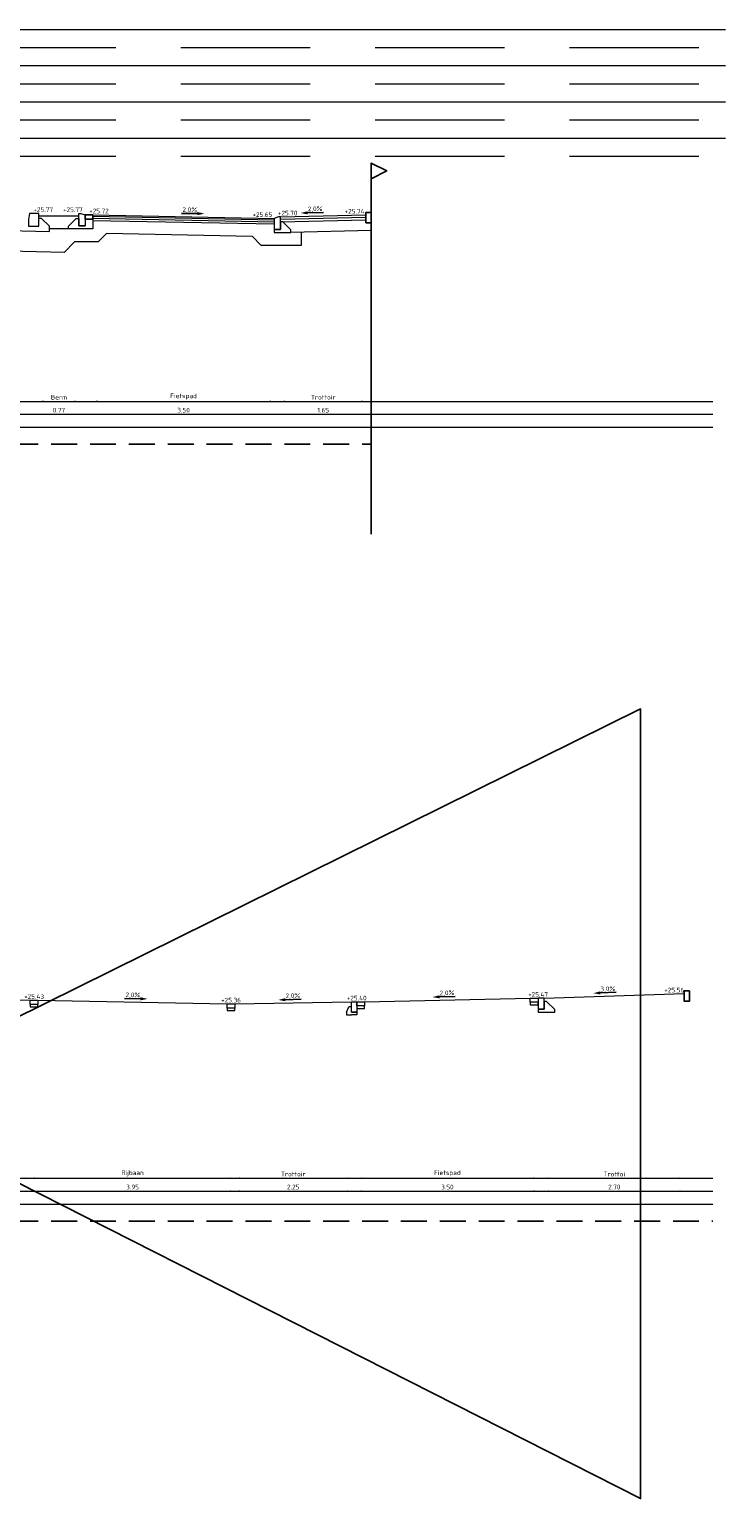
# Model space of a CAD drawing. Header units: metres. Extents: x 196651 to 397723, y 354703 to 710691.
# Tile 225 of 256: x 198861 to 198874, y 355280 to 355308. Entities that reach past the tile are written whole.
import ezdxf
from ezdxf.enums import TextEntityAlignment as Align

# ---------------------------------------------------------------- set-up
doc = ezdxf.new("R2010")
doc.units = ezdxf.units.M
doc.header["$MEASUREMENT"] = 0
doc.linetypes.add('DASHED', pattern=[0.75, 0.5, -0.25])
doc.linetypes.add('DASHED2', pattern=[0.375, 0.25, -0.125])
doc.layers.add('X-XX-AL-AANPIJLING-M', color=7, linetype='Continuous', lineweight=18)
doc.layers.add('X-XX-XX-DETAIL1-G', color=1, linetype='Continuous', lineweight=18)
doc.layers.add('X-XX-AL-DETAIL-AFSTANDSLIJNEN-G', color=2, linetype='Continuous', lineweight=5, plot=False)
doc.layers.add('X-XX-AL-HULPLIJNEN', color=4, linetype='Continuous', lineweight=25, plot=False)
for name, color, linetype in [('X-XX-NIEUW-DETAIL-M', 7, 'Continuous'), ('X-XX-NIEUW-DETAIL-S', 1, 'Continuous'), ('X-XX-NIEUW-DETAIL-T', 3, 'Continuous')]:
    doc.layers.add(name, color=color, linetype=linetype)
doc.styles.add('NLCS-ISO', font='NLCS-ISO.ttf')
doc.styles.add('NLCS-ISO-T18', font='NLCS-ISO.ttf')
doc.dimstyles.new('Jens 1_50 - standaard', dxfattribs={"dimscale": 0.05, "dimtxt": 1.8, "dimasz": 1.8, "dimexe": 2, "dimexo": 2, "dimgap": 0.7, "dimtad": 1, "dimzin": 0, "dimdsep": 46, "dimtxsty": 'NLCS-ISO', "dimcen": 2.5, "dimdle": 2, "dimse1": 1, "dimse2": 1, "dimclrd": 256, "dimclre": 256, "dimclrt": 256, "dimadec": 1, "dimazin": 0, "dimtfac": 1, "dimtdec": 3, "dimtofl": 0, "dimtmove": 1, "dimatfit": 0, "dimfxl": 2, "dimfxlon": 1, "dimtfillclr": 254, "dimtolj": 1, "dimtzin": 0, "dimlwd": 18, "dimlwe": 18, "dimarcsym": 0})

# ---------------------------------------------------------------- blocks, each defined once
blk = doc.blocks.new('*U178')
at = {"color": 6, "flags": 128}
blk.add_lwpolyline([(0, 0.7), (0.3, 0.85), (0, 1), (0, 0)], dxfattribs=at)
blk = doc.blocks.new('*U271')
blk.add_hatch(color=5).paths.add_polyline_path([(0.151, 0.032), (0.152, 0.092), (0.289, 0.059)])
at = {"color": 5, "flags": 128}
blk.add_lwpolyline([(0.152, 0.062), (-0.153, 0.068)], dxfattribs=at)
at = {"insert": (0.008, 0.184), "char_height": 0.09, "width": 1.31081, "attachment_point": 2, "rotation": 358.8542, "style": 'NLCS-ISO-T18'}
blk.add_mtext('2,0%', dxfattribs=at)
blk = doc.blocks.new('*U182')
blk.add_hatch(color=5).paths.add_polyline_path([(-0.151, 0.032), (-0.152, 0.092), (-0.289, 0.059)])
at = {"color": 5, "flags": 128}
blk.add_lwpolyline([(-0.152, 0.062), (0.153, 0.068)], dxfattribs=at)
at = {"insert": (-0.008, 0.184), "char_height": 0.09, "width": 1.31081, "attachment_point": 2, "rotation": 1.1458, "style": 'NLCS-ISO-T18'}
blk.add_mtext('2,0%', dxfattribs=at)
blk = doc.blocks.new('*D1704')
at = {"layer": 'Defpoints', "color": 0, "transparency": 16777216}
for p in [(198860.779, 355304.285), (198861.549, 355304.285), (198861.549, 355300.745)]:
    blk.add_point(p, dxfattribs=at)
at = {"layer": 'X-XX-AL-AANPIJLING-M', "linetype": 'Continuous', "lineweight": 18, "transparency": 16777216}
blk.add_line((198860.869, 355300.745), (198861.459, 355300.745), dxfattribs=at)
at = {"layer": 'X-XX-AL-AANPIJLING-M', "transparency": 16777216}
for points in [[(198860.869, 355300.76), (198860.869, 355300.73), (198860.779, 355300.745)], [(198861.459, 355300.76), (198861.459, 355300.73), (198861.549, 355300.745)]]:
    blk.add_solid(points, dxfattribs=at)
at = {"layer": 'X-XX-AL-AANPIJLING-M', "transparency": 16777216, "insert": (198861.164, 355300.825), "char_height": 0.09, "attachment_point": 5, "style": 'NLCS-ISO'}
blk.add_mtext('\\A1;0.77', dxfattribs=at)
blk = doc.blocks.new('*D1705')
at = {"layer": 'Defpoints', "color": 0, "transparency": 16777216}
for p in [(198861.819, 355304.255), (198865.319, 355304.325), (198865.319, 355300.745)]:
    blk.add_point(p, dxfattribs=at)
at = {"layer": 'X-XX-AL-AANPIJLING-M', "linetype": 'Continuous', "lineweight": 18, "transparency": 16777216}
blk.add_line((198861.909, 355300.745), (198865.229, 355300.745), dxfattribs=at)
at = {"layer": 'X-XX-AL-AANPIJLING-M', "transparency": 16777216}
for points in [[(198861.909, 355300.76), (198861.909, 355300.73), (198861.819, 355300.745)], [(198865.229, 355300.76), (198865.229, 355300.73), (198865.319, 355300.745)]]:
    blk.add_solid(points, dxfattribs=at)
at = {"layer": 'X-XX-AL-AANPIJLING-M', "transparency": 16777216, "insert": (198863.569, 355300.825), "char_height": 0.09, "attachment_point": 5, "style": 'NLCS-ISO'}
blk.add_mtext('\\A1;3.50', dxfattribs=at)
blk = doc.blocks.new('*D1706')
at = {"layer": 'Defpoints', "color": 0, "transparency": 16777216}
for p in [(198865.439, 355304.355), (198867.089, 355304.395), (198867.089, 355300.745)]:
    blk.add_point(p, dxfattribs=at)
at = {"layer": 'X-XX-AL-AANPIJLING-M', "linetype": 'Continuous', "lineweight": 18, "transparency": 16777216}
blk.add_line((198865.529, 355300.745), (198866.999, 355300.745), dxfattribs=at)
at = {"layer": 'X-XX-AL-AANPIJLING-M', "transparency": 16777216}
for points in [[(198865.529, 355300.76), (198865.529, 355300.73), (198865.439, 355300.745)], [(198866.999, 355300.76), (198866.999, 355300.73), (198867.089, 355300.745)]]:
    blk.add_solid(points, dxfattribs=at)
at = {"layer": 'X-XX-AL-AANPIJLING-M', "transparency": 16777216, "insert": (198866.264, 355300.825), "char_height": 0.09, "attachment_point": 5, "style": 'NLCS-ISO'}
blk.add_mtext('\\A1;1.65', dxfattribs=at)
blk = doc.blocks.new('*D1715')
at = {"layer": 'Defpoints', "color": 0, "transparency": 16777216}
for p in [(198860.779, 355304.535), (198861.549, 355304.535), (198861.549, 355300.995)]:
    blk.add_point(p, dxfattribs=at)
at = {"layer": 'X-XX-AL-AANPIJLING-M', "linetype": 'Continuous', "lineweight": 18, "transparency": 16777216}
blk.add_line((198860.869, 355300.995), (198861.459, 355300.995), dxfattribs=at)
at = {"layer": 'X-XX-AL-AANPIJLING-M', "transparency": 16777216}
for points in [[(198860.869, 355301.01), (198860.869, 355300.98), (198860.779, 355300.995)], [(198861.459, 355301.01), (198861.459, 355300.98), (198861.549, 355300.995)]]:
    blk.add_solid(points, dxfattribs=at)
at = {"layer": 'X-XX-AL-AANPIJLING-M', "transparency": 16777216, "insert": (198861.164, 355301.075), "char_height": 0.09, "attachment_point": 5, "style": 'NLCS-ISO'}
blk.add_mtext('\\A1;Berm', dxfattribs=at)
blk = doc.blocks.new('*D1716')
at = {"layer": 'Defpoints', "color": 0, "transparency": 16777216}
for p in [(198861.819, 355304.505), (198865.319, 355304.575), (198865.319, 355300.995)]:
    blk.add_point(p, dxfattribs=at)
at = {"layer": 'X-XX-AL-AANPIJLING-M', "linetype": 'Continuous', "lineweight": 18, "transparency": 16777216}
blk.add_line((198861.909, 355300.995), (198865.229, 355300.995), dxfattribs=at)
at = {"layer": 'X-XX-AL-AANPIJLING-M', "transparency": 16777216}
for points in [[(198861.909, 355301.01), (198861.909, 355300.98), (198861.819, 355300.995)], [(198865.229, 355301.01), (198865.229, 355300.98), (198865.319, 355300.995)]]:
    blk.add_solid(points, dxfattribs=at)
at = {"layer": 'X-XX-AL-AANPIJLING-M', "transparency": 16777216, "insert": (198863.569, 355301.088), "char_height": 0.09, "attachment_point": 5, "style": 'NLCS-ISO'}
blk.add_mtext('\\A1;Fietspad', dxfattribs=at)
blk = doc.blocks.new('*D1717')
at = {"layer": 'Defpoints', "color": 0, "transparency": 16777216}
for p in [(198867.089, 355304.645), (198865.439, 355304.605), (198867.089, 355300.995)]:
    blk.add_point(p, dxfattribs=at)
at = {"layer": 'X-XX-AL-AANPIJLING-M', "linetype": 'Continuous', "lineweight": 18, "transparency": 16777216}
blk.add_line((198865.529, 355300.995), (198866.999, 355300.995), dxfattribs=at)
at = {"layer": 'X-XX-AL-AANPIJLING-M', "transparency": 16777216}
for points in [[(198865.529, 355301.01), (198865.529, 355300.98), (198865.439, 355300.995)], [(198866.999, 355301.01), (198866.999, 355300.98), (198867.089, 355300.995)]]:
    blk.add_solid(points, dxfattribs=at)
at = {"layer": 'X-XX-AL-AANPIJLING-M', "transparency": 16777216, "insert": (198866.264, 355301.075), "char_height": 0.09, "attachment_point": 5, "style": 'NLCS-ISO'}
blk.add_mtext('\\A1;Trottoir', dxfattribs=at)
blk = doc.blocks.new('*U112')
blk.add_lwpolyline([(0.1, 0), (0, 0), (0, -0.2), (0.1, -0.2), (0.1, 0)], close=True)
blk = doc.blocks.new('JENS-DETAIL-GOOTTEGEL')
for points in [[(0, 0), (0.15, 0), (0.15, -0.08), (0, -0.08)], [(0, -0.08), (0, -0.13), (0.15, -0.13), (0.15, -0.08)]]:
    blk.add_lwpolyline(points, close=True)
blk = doc.blocks.new('*U175')
blk.add_lwpolyline([(0.1, 0), (0, 0), (0, -0.2), (0.1, -0.2), (0.1, 0)], close=True)
for points in [[(0.1, -0.2), (0, -0.2), (0, -0.25), (0.1, -0.25)], [(0.1, -0.2), (0.1, -0.1), (0.15, -0.1)], [(0.2, -0.25), (0.1, -0.25)]]:
    blk.add_lwpolyline(points)
at = {"flags": 128}
for points in [[(0.2, -0.2), (0.15, -0.1)], [(0.2, -0.2), (0.2, -0.25)]]:
    blk.add_lwpolyline(points, dxfattribs=at)
blk = doc.blocks.new('*U180')
blk.add_hatch(color=5).paths.add_polyline_path([(0.151, 0.032), (0.152, 0.092), (0.289, 0.059)])
at = {"color": 5, "flags": 128}
blk.add_lwpolyline([(0.152, 0.062), (-0.153, 0.068)], dxfattribs=at)
at = {"insert": (0.008, 0.184), "char_height": 0.09, "width": 1.31081, "attachment_point": 2, "rotation": 358.8542, "style": 'NLCS-ISO-T18'}
blk.add_mtext('2,0%', dxfattribs=at)
blk = doc.blocks.new('*U1969')
blk.add_hatch(color=5).paths.add_polyline_path([(-0.151, 0.029), (-0.153, 0.089), (-0.289, 0.055)])
at = {"color": 5, "flags": 128}
blk.add_lwpolyline([(-0.152, 0.059), (0.153, 0.068)], dxfattribs=at)
at = {"insert": (-0.009, 0.182), "char_height": 0.09, "width": 1.31081, "attachment_point": 2, "rotation": 1.7184, "style": 'NLCS-ISO-T18'}
blk.add_mtext('3,0%', dxfattribs=at)
blk = doc.blocks.new('*D1974')
at = {"layer": 'Defpoints', "color": 0, "transparency": 16777216}
for p in [(198856.46, 355289.431), (198860.61, 355289.431), (198860.61, 355285.995)]:
    blk.add_point(p, dxfattribs=at)
at = {"layer": 'X-XX-AL-AANPIJLING-M', "linetype": 'Continuous', "lineweight": 18, "transparency": 16777216}
blk.add_line((198856.55, 355285.995), (198860.52, 355285.995), dxfattribs=at)
at = {"layer": 'X-XX-AL-AANPIJLING-M', "transparency": 16777216}
for points in [[(198856.55, 355286.01), (198856.55, 355285.98), (198856.46, 355285.995)], [(198860.52, 355286.01), (198860.52, 355285.98), (198860.61, 355285.995)]]:
    blk.add_solid(points, dxfattribs=at)
at = {"layer": 'X-XX-AL-AANPIJLING-M', "transparency": 16777216, "insert": (198858.535, 355286.075), "char_height": 0.09, "attachment_point": 5, "style": 'NLCS-ISO'}
blk.add_mtext('\\A1;Trottoir', dxfattribs=at)
blk = doc.blocks.new('*D1975')
at = {"layer": 'Defpoints', "color": 0, "transparency": 16777216}
for p in [(198860.61, 355289.431), (198864.56, 355289.361), (198864.56, 355285.995)]:
    blk.add_point(p, dxfattribs=at)
at = {"layer": 'X-XX-AL-AANPIJLING-M', "linetype": 'Continuous', "lineweight": 18, "transparency": 16777216}
blk.add_line((198860.7, 355285.995), (198864.47, 355285.995), dxfattribs=at)
at = {"layer": 'X-XX-AL-AANPIJLING-M', "transparency": 16777216}
for points in [[(198860.7, 355286.01), (198860.7, 355285.98), (198860.61, 355285.995)], [(198864.47, 355286.01), (198864.47, 355285.98), (198864.56, 355285.995)]]:
    blk.add_solid(points, dxfattribs=at)
at = {"layer": 'X-XX-AL-AANPIJLING-M', "transparency": 16777216, "insert": (198862.585, 355286.088), "char_height": 0.09, "attachment_point": 5, "style": 'NLCS-ISO'}
blk.add_mtext('\\A1;Rijbaan', dxfattribs=at)
blk = doc.blocks.new('*D1976')
at = {"layer": 'Defpoints', "color": 0, "transparency": 16777216}
for p in [(198864.56, 355289.361), (198866.81, 355289.401), (198866.81, 355285.995)]:
    blk.add_point(p, dxfattribs=at)
at = {"layer": 'X-XX-AL-AANPIJLING-M', "linetype": 'Continuous', "lineweight": 18, "transparency": 16777216}
blk.add_line((198864.65, 355285.995), (198866.72, 355285.995), dxfattribs=at)
at = {"layer": 'X-XX-AL-AANPIJLING-M', "transparency": 16777216}
for points in [[(198864.65, 355286.01), (198864.65, 355285.98), (198864.56, 355285.995)], [(198866.72, 355286.01), (198866.72, 355285.98), (198866.81, 355285.995)]]:
    blk.add_solid(points, dxfattribs=at)
at = {"layer": 'X-XX-AL-AANPIJLING-M', "transparency": 16777216, "insert": (198865.685, 355286.075), "char_height": 0.09, "attachment_point": 5, "style": 'NLCS-ISO'}
blk.add_mtext('\\A1;Trottoir', dxfattribs=at)
blk = doc.blocks.new('*D1977')
at = {"layer": 'Defpoints', "color": 0, "transparency": 16777216}
for p in [(198866.91, 355289.401), (198870.41, 355289.471), (198870.41, 355285.995)]:
    blk.add_point(p, dxfattribs=at)
at = {"layer": 'X-XX-AL-AANPIJLING-M', "linetype": 'Continuous', "lineweight": 18, "transparency": 16777216}
blk.add_line((198867, 355285.995), (198870.32, 355285.995), dxfattribs=at)
at = {"layer": 'X-XX-AL-AANPIJLING-M', "transparency": 16777216}
for points in [[(198867, 355286.01), (198867, 355285.98), (198866.91, 355285.995)], [(198870.32, 355286.01), (198870.32, 355285.98), (198870.41, 355285.995)]]:
    blk.add_solid(points, dxfattribs=at)
at = {"layer": 'X-XX-AL-AANPIJLING-M', "transparency": 16777216, "insert": (198868.66, 355286.088), "char_height": 0.09, "attachment_point": 5, "style": 'NLCS-ISO'}
blk.add_mtext('\\A1;Fietspad', dxfattribs=at)
blk = doc.blocks.new('*D1978')
at = {"layer": 'Defpoints', "color": 0, "transparency": 16777216}
for p in [(198873.23, 355289.611), (198870.53, 355289.471), (198873.23, 355285.995)]:
    blk.add_point(p, dxfattribs=at)
at = {"layer": 'X-XX-AL-AANPIJLING-M', "linetype": 'Continuous', "lineweight": 18, "transparency": 16777216}
blk.add_line((198870.62, 355285.995), (198873.14, 355285.995), dxfattribs=at)
at = {"layer": 'X-XX-AL-AANPIJLING-M', "transparency": 16777216}
for points in [[(198870.62, 355286.01), (198870.62, 355285.98), (198870.53, 355285.995)], [(198873.14, 355286.01), (198873.14, 355285.98), (198873.23, 355285.995)]]:
    blk.add_solid(points, dxfattribs=at)
at = {"layer": 'X-XX-AL-AANPIJLING-M', "transparency": 16777216, "insert": (198871.88, 355286.075), "char_height": 0.09, "attachment_point": 5, "style": 'NLCS-ISO'}
blk.add_mtext('\\A1;Trottoi', dxfattribs=at)
blk = doc.blocks.new('*D1984')
at = {"layer": 'Defpoints', "color": 0, "transparency": 16777216}
for p in [(198856.46, 355289.181), (198860.61, 355289.181), (198860.61, 355285.745)]:
    blk.add_point(p, dxfattribs=at)
at = {"layer": 'X-XX-AL-AANPIJLING-M', "linetype": 'Continuous', "lineweight": 18, "transparency": 16777216}
blk.add_line((198856.55, 355285.745), (198860.52, 355285.745), dxfattribs=at)
at = {"layer": 'X-XX-AL-AANPIJLING-M', "transparency": 16777216}
for points in [[(198856.55, 355285.76), (198856.55, 355285.73), (198856.46, 355285.745)], [(198860.52, 355285.76), (198860.52, 355285.73), (198860.61, 355285.745)]]:
    blk.add_solid(points, dxfattribs=at)
at = {"layer": 'X-XX-AL-AANPIJLING-M', "transparency": 16777216, "insert": (198858.535, 355285.825), "char_height": 0.09, "attachment_point": 5, "style": 'NLCS-ISO'}
blk.add_mtext('\\A1;4.15', dxfattribs=at)
blk = doc.blocks.new('*D1985')
at = {"layer": 'Defpoints', "color": 0, "transparency": 16777216}
for p in [(198860.61, 355289.181), (198864.56, 355289.111), (198864.56, 355285.745)]:
    blk.add_point(p, dxfattribs=at)
at = {"layer": 'X-XX-AL-AANPIJLING-M', "linetype": 'Continuous', "lineweight": 18, "transparency": 16777216}
blk.add_line((198860.7, 355285.745), (198864.47, 355285.745), dxfattribs=at)
at = {"layer": 'X-XX-AL-AANPIJLING-M', "transparency": 16777216}
for points in [[(198860.7, 355285.76), (198860.7, 355285.73), (198860.61, 355285.745)], [(198864.47, 355285.76), (198864.47, 355285.73), (198864.56, 355285.745)]]:
    blk.add_solid(points, dxfattribs=at)
at = {"layer": 'X-XX-AL-AANPIJLING-M', "transparency": 16777216, "insert": (198862.585, 355285.825), "char_height": 0.09, "attachment_point": 5, "style": 'NLCS-ISO'}
blk.add_mtext('\\A1;3.95', dxfattribs=at)
blk = doc.blocks.new('*D1986')
at = {"layer": 'Defpoints', "color": 0, "transparency": 16777216}
for p in [(198864.56, 355289.111), (198866.81, 355289.151), (198866.81, 355285.745)]:
    blk.add_point(p, dxfattribs=at)
at = {"layer": 'X-XX-AL-AANPIJLING-M', "linetype": 'Continuous', "lineweight": 18, "transparency": 16777216}
blk.add_line((198864.65, 355285.745), (198866.72, 355285.745), dxfattribs=at)
at = {"layer": 'X-XX-AL-AANPIJLING-M', "transparency": 16777216}
for points in [[(198864.65, 355285.76), (198864.65, 355285.73), (198864.56, 355285.745)], [(198866.72, 355285.76), (198866.72, 355285.73), (198866.81, 355285.745)]]:
    blk.add_solid(points, dxfattribs=at)
at = {"layer": 'X-XX-AL-AANPIJLING-M', "transparency": 16777216, "insert": (198865.685, 355285.825), "char_height": 0.09, "attachment_point": 5, "style": 'NLCS-ISO'}
blk.add_mtext('\\A1;2.25', dxfattribs=at)
blk = doc.blocks.new('*D1979')
at = {"layer": 'Defpoints', "color": 0, "transparency": 16777216}
for p in [(198866.91, 355289.151), (198870.41, 355289.221), (198870.41, 355285.745)]:
    blk.add_point(p, dxfattribs=at)
at = {"layer": 'X-XX-AL-AANPIJLING-M', "linetype": 'Continuous', "lineweight": 18, "transparency": 16777216}
blk.add_line((198867, 355285.745), (198870.32, 355285.745), dxfattribs=at)
at = {"layer": 'X-XX-AL-AANPIJLING-M', "transparency": 16777216}
for points in [[(198867, 355285.76), (198867, 355285.73), (198866.91, 355285.745)], [(198870.32, 355285.76), (198870.32, 355285.73), (198870.41, 355285.745)]]:
    blk.add_solid(points, dxfattribs=at)
at = {"layer": 'X-XX-AL-AANPIJLING-M', "transparency": 16777216, "insert": (198868.66, 355285.825), "char_height": 0.09, "attachment_point": 5, "style": 'NLCS-ISO'}
blk.add_mtext('\\A1;3.50', dxfattribs=at)
blk = doc.blocks.new('*D1980')
at = {"layer": 'Defpoints', "color": 0, "transparency": 16777216}
for p in [(198873.23, 355289.311), (198870.53, 355289.221), (198873.23, 355285.745)]:
    blk.add_point(p, dxfattribs=at)
at = {"layer": 'X-XX-AL-AANPIJLING-M', "linetype": 'Continuous', "lineweight": 18, "transparency": 16777216}
blk.add_line((198870.62, 355285.745), (198873.14, 355285.745), dxfattribs=at)
at = {"layer": 'X-XX-AL-AANPIJLING-M', "transparency": 16777216}
for points in [[(198870.62, 355285.76), (198870.62, 355285.73), (198870.53, 355285.745)], [(198873.14, 355285.76), (198873.14, 355285.73), (198873.23, 355285.745)]]:
    blk.add_solid(points, dxfattribs=at)
at = {"layer": 'X-XX-AL-AANPIJLING-M', "transparency": 16777216, "insert": (198871.88, 355285.825), "char_height": 0.09, "attachment_point": 5, "style": 'NLCS-ISO'}
blk.add_mtext('\\A1;2.70', dxfattribs=at)

msp = doc.modelspace()

# ---------------------------------------------------------------- linework, layer by layer
at = {"layer": 'X-XX-AL-DETAIL-AFSTANDSLIJNEN-G', "flags": 128}
for points in [[(198844.764, 355308.178), (198874.028, 355308.178)], [(198844.764, 355307.478), (198874.028, 355307.478)], [(198844.764, 355306.778), (198874.028, 355306.778)], [(198844.764, 355306.078), (198874.028, 355306.078)], [(198842.761, 355300.995), (198873.783, 355300.995)], [(198842.761, 355300.745), (198873.783, 355300.745)], [(198842.761, 355300.495), (198873.783, 355300.495)], [(198842.761, 355285.995), (198873.783, 355285.995)], [(198842.761, 355285.745), (198873.783, 355285.745)], [(198842.761, 355285.495), (198873.783, 355285.495)]]:
    msp.add_lwpolyline(points, dxfattribs=at)
at = {"layer": 'X-XX-AL-DETAIL-AFSTANDSLIJNEN-G', "linetype": 'DASHED', "ltscale": 5, "flags": 128}
for points in [[(198844.764, 355307.828), (198874.028, 355307.828)], [(198844.764, 355307.128), (198874.028, 355307.128)], [(198844.764, 355306.428), (198874.028, 355306.428)], [(198844.764, 355305.728), (198874.028, 355305.728)]]:
    msp.add_lwpolyline(points, dxfattribs=at)
at = {"layer": 'X-XX-AL-HULPLIJNEN', "flags": 128}
for points in [[(198867.189, 355304.443), (198867.189, 355298.432)], [(198846.065, 355293.168), (198872.387, 355279.808), (198872.387, 355295.057), (198844.311, 355281.158)]]:
    msp.add_lwpolyline(points, dxfattribs=at)
at = {"layer": 'X-XX-NIEUW-DETAIL-M', "color": 1, "linetype": 'DASHED2', "ltscale": 2, "flags": 128}
for points in [[(198843.764, 355300.166), (198867.189, 355300.166)], [(198843.764, 355285.166), (198873.783, 355285.166)]]:
    msp.add_lwpolyline(points, dxfattribs=at)
at = {"layer": 'X-XX-NIEUW-DETAIL-S', "flags": 128}
msp.add_lwpolyline([(198861.669, 355304.595), (198861.819, 355304.595), (198861.819, 355304.515), (198861.669, 355304.515)], close=True, dxfattribs=at)
at = {"layer": 'X-XX-XX-DETAIL1-G', "flags": 128}
for points in [[(198860.779, 355304.625), (198860.599, 355304.625), (198860.579, 355304.505), (198860.579, 355304.375), (198860.779, 355304.375), (198860.779, 355304.625)], [(198861.669, 355304.595), (198861.669, 355304.385), (198861.549, 355304.385), (198861.549, 355304.625), (198861.589, 355304.625)], [(198865.319, 355304.525), (198865.319, 355304.315), (198865.439, 355304.315), (198865.439, 355304.555), (198865.399, 355304.555)], [(198865.439, 355304.255), (198865.639, 355304.255), (198865.639, 355304.305), (198865.483, 355304.461), (198865.439, 355304.46), (198865.439, 355304.315), (198865.319, 355304.315), (198865.319, 355304.255)], [(198870.41, 355289.471), (198870.41, 355289.261), (198870.53, 355289.261), (198870.53, 355289.471)], [(198870.53, 355289.201), (198870.73, 355289.201), (198870.73, 355289.251), (198870.574, 355289.407), (198870.53, 355289.406), (198870.53, 355289.261), (198870.41, 355289.261), (198870.41, 355289.201)]]:
    msp.add_lwpolyline(points, close=True, dxfattribs=at)
for points in [[(198865.839, 355304.27), (198865.839, 355304.005), (198865.069, 355304.005), (198864.896, 355304.179), (198862.079, 355304.235), (198861.919, 355304.075), (198861.467, 355304.075), (198861.262, 355303.87), (198856.732, 355303.978), (198856.732, 355304.378), (198860.979, 355304.277)], [(198860.779, 355304.575), (198861.549, 355304.575)], [(198860.979, 355304.277), (198860.979, 355304.375), (198860.829, 355304.525), (198860.779, 355304.525)], [(198861.669, 355304.325), (198861.549, 355304.325), (198861.349, 355304.325), (198861.349, 355304.375), (198861.499, 355304.525), (198861.549, 355304.525), (198861.549, 355304.385), (198861.669, 355304.385)], [(198861.819, 355304.515), (198861.819, 355304.325), (198861.669, 355304.325)], [(198861.817, 355304.49), (198865.317, 355304.42)], [(198861.818, 355304.53), (198865.318, 355304.46)], [(198861.819, 355304.595), (198865.319, 355304.525)], [(198861.819, 355304.57), (198865.319, 355304.5)], [(198865.439, 355304.555), (198867.089, 355304.595)], [(198865.439, 355304.51), (198867.089, 355304.55)], [(198865.439, 355304.46), (198867.089, 355304.5)], [(198865.639, 355304.265), (198867.189, 355304.303), (198867.189, 355304.445)], [(198861.349, 355304.325), (198860.979, 355304.325)], [(198856.46, 355289.431), (198858.535, 355289.461), (198860.61, 355289.431)], [(198860.76, 355289.431), (198864.41, 355289.361)], [(198864.56, 355289.361), (198866.81, 355289.401)], [(198867.06, 355289.401), (198870.26, 355289.471)], [(198870.53, 355289.471), (198873.23, 355289.561)]]:
    msp.add_lwpolyline(points, dxfattribs=at)

# ---------------------------------------------------------------- block references
at = {"layer": 'X-XX-NIEUW-DETAIL-S'}
for name, p in [('*U178', (198867.189, 355304.595)), ('*U112', (198867.089, 355304.645)), ('*U112', (198873.23, 355289.611))]:
    msp.add_blockref(name, p, dxfattribs=at)
at = {"layer": 'X-XX-NIEUW-DETAIL-T', "rotation": 0.477254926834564}
for name, p in [('*U271', (198863.683, 355304.558)), ('*U182', (198866.115, 355304.575)), ('*U180', (198862.585, 355289.396)), ('*U182', (198868.66, 355289.436)), ('*U1969', (198871.764, 355289.515)), ('*U182', (198865.685, 355289.381))]:
    msp.add_blockref(name, p, dxfattribs=at)
at = {"layer": 'X-XX-XX-DETAIL1-G'}
for p in [(198860.61, 355289.431), (198864.41, 355289.361), (198866.91, 355289.401), (198870.26, 355289.471)]:
    msp.add_blockref('JENS-DETAIL-GOOTTEGEL', p, dxfattribs=at)
at = {"layer": 'X-XX-XX-DETAIL1-G', "xscale": -1}
msp.add_blockref('*U175', (198866.91, 355289.401), dxfattribs=at)

# ---------------------------------------------------------------- texts
at = {"layer": 'X-XX-NIEUW-DETAIL-T', "style": 'NLCS-ISO-T18'}
for s, p in [('+25.77', (198860.861, 355304.625)), ('+25.77', (198861.433, 355304.625)), ('+25.72', (198861.937, 355304.599)), ('+25.65', (198865.091, 355304.53)), ('+25.70', (198865.578, 355304.559)), ('+25.74', (198866.868, 355304.592)), ('+25.47', (198870.41, 355289.471)), ('+25.56', (198873.036, 355289.555)), ('+25.43', (198860.685, 355289.431)), ('+25.36', (198864.485, 355289.361)), ('+25.40', (198866.91, 355289.401))]:
    msp.add_text(s, height=0.09, dxfattribs=at).set_placement(p, align=Align.BOTTOM_CENTER)

# ---------------------------------------------------------------- dimensions: what is measured, and where the dimension line sits
at = {"layer": 'X-XX-AL-AANPIJLING-M'}
for base, p1, p2, text, picture, middle in [((198867.089, 355300.995), (198865.439, 355304.605), (198867.089, 355304.645), 'Trottoir', '*D1717', (198866.264, 355301.075)), ((198861.549, 355300.995), (198860.779, 355304.535), (198861.549, 355304.535), 'Berm', '*D1715', (198861.164, 355301.075)), ((198865.319, 355300.995), (198861.819, 355304.505), (198865.319, 355304.575), 'Fietspad', '*D1716', (198863.569, 355301.088)), ((198873.23, 355285.995), (198870.53, 355289.471), (198873.23, 355289.611), 'Trottoi', '*D1978', (198871.88, 355286.075)), ((198860.61, 355285.995), (198856.46, 355289.431), (198860.61, 355289.431), 'Trottoir', '*D1974', (198858.535, 355286.075)), ((198864.56, 355285.995), (198860.61, 355289.431), (198864.56, 355289.361), 'Rijbaan', '*D1975', (198862.585, 355286.088)), ((198866.81, 355285.995), (198864.56, 355289.361), (198866.81, 355289.401), 'Trottoir', '*D1976', (198865.685, 355286.075)), ((198870.41, 355285.995), (198866.91, 355289.401), (198870.41, 355289.471), 'Fietspad', '*D1977', (198868.66, 355286.088))]:
    dim = msp.add_linear_dim(base=base, p1=p1, p2=p2, text=text, dimstyle='Jens 1_50 - standaard', dxfattribs=at)
    dim.commit()
    dim.dimension.update_dxf_attribs({"geometry": picture, "text_midpoint": middle})
for base, p1, p2, picture, middle in [((198867.089, 355300.745), (198865.439, 355304.355), (198867.089, 355304.395), '*D1706', (198866.264, 355300.825)), ((198861.549, 355300.745), (198860.779, 355304.285), (198861.549, 355304.285), '*D1704', (198861.164, 355300.825)), ((198865.319, 355300.745), (198861.819, 355304.255), (198865.319, 355304.325), '*D1705', (198863.569, 355300.825)), ((198873.23, 355285.745), (198870.53, 355289.221), (198873.23, 355289.311), '*D1980', (198871.88, 355285.825)), ((198860.61, 355285.745), (198856.46, 355289.181), (198860.61, 355289.181), '*D1984', (198858.535, 355285.825)), ((198864.56, 355285.745), (198860.61, 355289.181), (198864.56, 355289.111), '*D1985', (198862.585, 355285.825)), ((198866.81, 355285.745), (198864.56, 355289.111), (198866.81, 355289.151), '*D1986', (198865.685, 355285.825)), ((198870.41, 355285.745), (198866.91, 355289.151), (198870.41, 355289.221), '*D1979', (198868.66, 355285.825))]:
    dim = msp.add_linear_dim(base=base, p1=p1, p2=p2, dimstyle='Jens 1_50 - standaard', dxfattribs=at)
    dim.commit()
    dim.dimension.update_dxf_attribs({"geometry": picture, "text_midpoint": middle})

doc.saveas('drawing.dxf')
